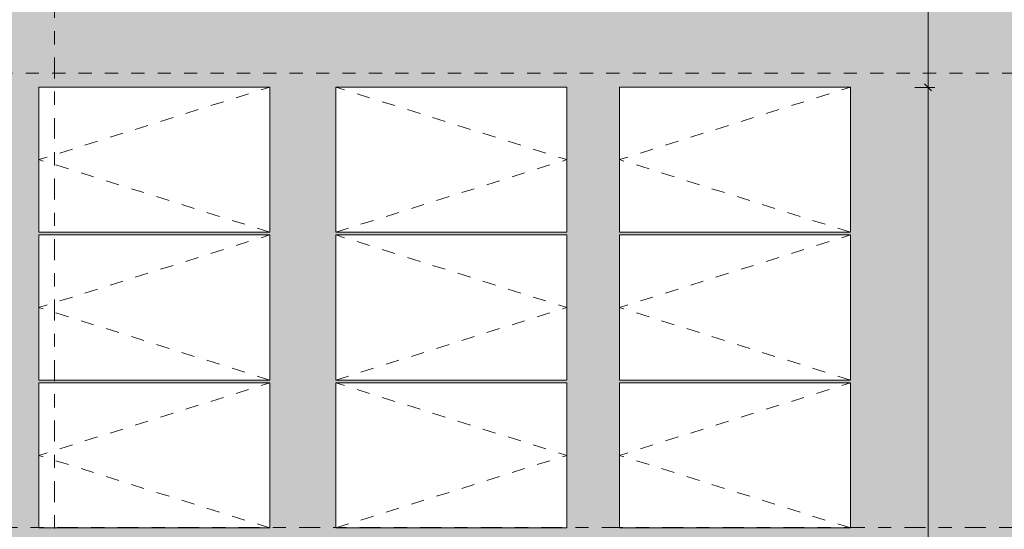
# Model space of a CAD drawing. Header units: metres. Extents: x -180 to 4, y -47 to 4.
# Tile 74 of 256: x -152.88 to -145.42, y -19.96 to -16.1. Entities that reach past the tile are written whole.
import ezdxf

# ---------------------------------------------------------------- set-up
doc = ezdxf.new("R2010")
doc.units = ezdxf.units.M
doc.header["$LTSCALE"] = 0.05
doc.header["$PDMODE"] = 1
doc.header["$PDSIZE"] = -2
doc.linetypes.add('Linienart-53', pattern=[5.291531, 3.175, -1.058062, 0.352704, -0.705764])
doc.linetypes.add('VW-01 Strichlinie kurz', pattern=[1.999894, 0.999947, -0.999947])
doc.layers.get('0').update_dxf_attribs({"lineweight": 25})
for name, color, linetype, lineweight, true_color in [('30 -36 Dächer- 3 Dachbeläge', 7, 'Continuous', 15, 0x9999ff), ('30 -36 Dächer- 3 Dachbeläge Gründach', 250, 'Continuous', 9, 0x333333), ('40 -44 Elektr. Anlagen- 2 Eigenstromversorgungsanlagen', 7, 'Continuous', 5, 0xff6633), ('70 -72 Beschriftung- 1 Beschriftung allgemein', 7, 'Continuous', 9, 0xff6633), ('70 -76 Bemaßung- 2 Allgemein', 7, 'Continuous', 5, 0x6666cc), ('Dachflächen Moblierung', 7, 'Continuous', 9, 0x888888)]:
    doc.layers.add(name, color=color, linetype=linetype, lineweight=lineweight, true_color=true_color)
for name, color, linetype, lineweight in [('60- 61 allgemeine Ausstattung- 4 Terrassen', 7, 'Continuous', 9), ('70 -71 Achsen- 1 Gebäudeachsen', 7, 'Linienart-53', 18), ('Keine', 7, 'Continuous', 9)]:
    doc.layers.add(name, color=color, linetype=linetype, lineweight=lineweight)
doc.styles.add('Arial', font='arial.ttf')
doc.dimstyles.new('k+k_klein', dxfattribs={"dimtxt": 0.075516, "dimasz": 0.05302, "dimexe": 0.05, "dimexo": 0.15, "dimgap": 0.005, "dimtad": 1, "dimdec": 3, "dimtxsty": 'Arial', "dimblk": 'VW_SLASH-2', "dimblk1": 'VW_SLASH-2', "dimblk2": 'VW_SLASH-2', "dimcen": 0, "dimdle": 0.025, "dimadec": 3, "dimazin": 0, "dimtfac": 0.75, "dimtdec": 3, "dimtix": 1, "dimtmove": 0, "dimatfit": 0, "dimldrblk": 'VW_FILLEDARROW', "dimfxl": 0.1, "dimfxlon": 1, "dimfrac": 2, "dimtolj": 1, "dimarcsym": 0})

# ---------------------------------------------------------------- blocks, each defined once
blk = doc.blocks.new('Gruppe-417')
at = {"color": 255, "linetype": 'Continuous', "lineweight": 9, "transparency": 33554687}
blk.add_wipeout([(-152.7388, -18.8512), (-150.9888, -18.8512), (-150.9888, -19.9512), (-152.7388, -19.9512)], dxfattribs=at).dxf.layer = '40 -44 Elektr. Anlagen- 2 Eigenstromversorgungsanlagen'
at = {"layer": '40 -44 Elektr. Anlagen- 2 Eigenstromversorgungsanlagen', "color": 7, "linetype": 'Continuous', "lineweight": 9, "transparency": 33554687, "flags": 128}
blk.add_lwpolyline([(-152.7388, -18.8512), (-150.9888, -18.8512), (-150.9888, -19.9512), (-152.7388, -19.9512)], close=True, dxfattribs=at)
at = {"layer": 'Dachflächen Moblierung', "color": 8, "linetype": 'VW-01 Strichlinie kurz', "lineweight": 5, "flags": 128}
blk.add_lwpolyline([(-150.9888, -19.9512), (-152.7388, -19.4012), (-150.9888, -18.8512)], dxfattribs=at)
blk = doc.blocks.new('Gruppe-418')
at = {"color": 255, "linetype": 'Continuous', "lineweight": 9, "transparency": 33554687}
blk.add_wipeout([(-152.7388, -17.7302), (-150.9888, -17.7302), (-150.9888, -18.8302), (-152.7388, -18.8302)], dxfattribs=at).dxf.layer = '40 -44 Elektr. Anlagen- 2 Eigenstromversorgungsanlagen'
at = {"layer": '40 -44 Elektr. Anlagen- 2 Eigenstromversorgungsanlagen', "color": 7, "linetype": 'Continuous', "lineweight": 9, "transparency": 33554687, "flags": 128}
blk.add_lwpolyline([(-152.7388, -17.7302), (-150.9888, -17.7302), (-150.9888, -18.8302), (-152.7388, -18.8302)], close=True, dxfattribs=at)
at = {"layer": 'Dachflächen Moblierung', "color": 8, "linetype": 'VW-01 Strichlinie kurz', "lineweight": 5, "flags": 128}
blk.add_lwpolyline([(-150.9888, -18.8302), (-152.7388, -18.2802), (-150.9888, -17.7302)], dxfattribs=at)
blk = doc.blocks.new('Gruppe-419')
at = {"color": 255, "linetype": 'Continuous', "lineweight": 9, "transparency": 33554687}
blk.add_wipeout([(-152.7388, -16.6092), (-150.9888, -16.6092), (-150.9888, -17.7092), (-152.7388, -17.7092)], dxfattribs=at).dxf.layer = '40 -44 Elektr. Anlagen- 2 Eigenstromversorgungsanlagen'
at = {"layer": '40 -44 Elektr. Anlagen- 2 Eigenstromversorgungsanlagen', "color": 7, "linetype": 'Continuous', "lineweight": 9, "transparency": 33554687, "flags": 128}
blk.add_lwpolyline([(-152.7388, -16.6092), (-150.9888, -16.6092), (-150.9888, -17.7092), (-152.7388, -17.7092)], close=True, dxfattribs=at)
at = {"layer": 'Dachflächen Moblierung', "color": 8, "linetype": 'VW-01 Strichlinie kurz', "lineweight": 5, "flags": 128}
blk.add_lwpolyline([(-150.9888, -17.7092), (-152.7388, -17.1592), (-150.9888, -16.6092)], dxfattribs=at)
blk = doc.blocks.new('Gruppe-426')
at = {"color": 255, "linetype": 'Continuous', "lineweight": 9, "transparency": 33554687}
blk.add_wipeout([(-150.4888, -18.8512), (-148.7388, -18.8512), (-148.7388, -19.9512), (-150.4888, -19.9512)], dxfattribs=at).dxf.layer = '40 -44 Elektr. Anlagen- 2 Eigenstromversorgungsanlagen'
at = {"layer": '40 -44 Elektr. Anlagen- 2 Eigenstromversorgungsanlagen', "color": 7, "linetype": 'Continuous', "lineweight": 9, "transparency": 33554687, "flags": 128}
blk.add_lwpolyline([(-150.4888, -18.8512), (-148.7388, -18.8512), (-148.7388, -19.9512), (-150.4888, -19.9512)], close=True, dxfattribs=at)
at = {"layer": 'Dachflächen Moblierung', "color": 8, "linetype": 'VW-01 Strichlinie kurz', "lineweight": 5, "flags": 128}
blk.add_lwpolyline([(-150.4888, -19.9512), (-148.7388, -19.4012), (-150.4888, -18.8512)], dxfattribs=at)
blk = doc.blocks.new('Gruppe-427')
at = {"color": 255, "linetype": 'Continuous', "lineweight": 9, "transparency": 33554687}
blk.add_wipeout([(-150.4888, -17.7302), (-148.7388, -17.7302), (-148.7388, -18.8302), (-150.4888, -18.8302)], dxfattribs=at).dxf.layer = '40 -44 Elektr. Anlagen- 2 Eigenstromversorgungsanlagen'
at = {"layer": '40 -44 Elektr. Anlagen- 2 Eigenstromversorgungsanlagen', "color": 7, "linetype": 'Continuous', "lineweight": 9, "transparency": 33554687, "flags": 128}
blk.add_lwpolyline([(-150.4888, -17.7302), (-148.7388, -17.7302), (-148.7388, -18.8302), (-150.4888, -18.8302)], close=True, dxfattribs=at)
at = {"layer": 'Dachflächen Moblierung', "color": 8, "linetype": 'VW-01 Strichlinie kurz', "lineweight": 5, "flags": 128}
blk.add_lwpolyline([(-150.4888, -18.8302), (-148.7388, -18.2802), (-150.4888, -17.7302)], dxfattribs=at)
blk = doc.blocks.new('Gruppe-428')
at = {"color": 255, "linetype": 'Continuous', "lineweight": 9, "transparency": 33554687}
blk.add_wipeout([(-150.4888, -16.6092), (-148.7388, -16.6092), (-148.7388, -17.7092), (-150.4888, -17.7092)], dxfattribs=at).dxf.layer = '40 -44 Elektr. Anlagen- 2 Eigenstromversorgungsanlagen'
at = {"layer": '40 -44 Elektr. Anlagen- 2 Eigenstromversorgungsanlagen', "color": 7, "linetype": 'Continuous', "lineweight": 9, "transparency": 33554687, "flags": 128}
blk.add_lwpolyline([(-150.4888, -16.6092), (-148.7388, -16.6092), (-148.7388, -17.7092), (-150.4888, -17.7092)], close=True, dxfattribs=at)
at = {"layer": 'Dachflächen Moblierung', "color": 8, "linetype": 'VW-01 Strichlinie kurz', "lineweight": 5, "flags": 128}
blk.add_lwpolyline([(-150.4888, -17.7092), (-148.7388, -17.1592), (-150.4888, -16.6092)], dxfattribs=at)
blk = doc.blocks.new('Gruppe-435')
at = {"color": 255, "linetype": 'Continuous', "lineweight": 9, "transparency": 33554687}
blk.add_wipeout([(-148.3388, -18.8512), (-146.5888, -18.8512), (-146.5888, -19.9512), (-148.3388, -19.9512)], dxfattribs=at).dxf.layer = '40 -44 Elektr. Anlagen- 2 Eigenstromversorgungsanlagen'
at = {"layer": '40 -44 Elektr. Anlagen- 2 Eigenstromversorgungsanlagen', "color": 7, "linetype": 'Continuous', "lineweight": 9, "transparency": 33554687, "flags": 128}
blk.add_lwpolyline([(-148.3388, -18.8512), (-146.5888, -18.8512), (-146.5888, -19.9512), (-148.3388, -19.9512)], close=True, dxfattribs=at)
at = {"layer": 'Dachflächen Moblierung', "color": 8, "linetype": 'VW-01 Strichlinie kurz', "lineweight": 5, "flags": 128}
blk.add_lwpolyline([(-146.5888, -19.9512), (-148.3388, -19.4012), (-146.5888, -18.8512)], dxfattribs=at)
blk = doc.blocks.new('Gruppe-436')
at = {"color": 255, "linetype": 'Continuous', "lineweight": 9, "transparency": 33554687}
blk.add_wipeout([(-148.3388, -17.7302), (-146.5888, -17.7302), (-146.5888, -18.8302), (-148.3388, -18.8302)], dxfattribs=at).dxf.layer = '40 -44 Elektr. Anlagen- 2 Eigenstromversorgungsanlagen'
at = {"layer": '40 -44 Elektr. Anlagen- 2 Eigenstromversorgungsanlagen', "color": 7, "linetype": 'Continuous', "lineweight": 9, "transparency": 33554687, "flags": 128}
blk.add_lwpolyline([(-148.3388, -17.7302), (-146.5888, -17.7302), (-146.5888, -18.8302), (-148.3388, -18.8302)], close=True, dxfattribs=at)
at = {"layer": 'Dachflächen Moblierung', "color": 8, "linetype": 'VW-01 Strichlinie kurz', "lineweight": 5, "flags": 128}
blk.add_lwpolyline([(-146.5888, -18.8302), (-148.3388, -18.2802), (-146.5888, -17.7302)], dxfattribs=at)
blk = doc.blocks.new('Gruppe-437')
at = {"color": 255, "linetype": 'Continuous', "lineweight": 9, "transparency": 33554687}
blk.add_wipeout([(-148.3388, -16.6092), (-146.5888, -16.6092), (-146.5888, -17.7092), (-148.3388, -17.7092)], dxfattribs=at).dxf.layer = '40 -44 Elektr. Anlagen- 2 Eigenstromversorgungsanlagen'
at = {"layer": '40 -44 Elektr. Anlagen- 2 Eigenstromversorgungsanlagen', "color": 7, "linetype": 'Continuous', "lineweight": 9, "transparency": 33554687, "flags": 128}
blk.add_lwpolyline([(-148.3388, -16.6092), (-146.5888, -16.6092), (-146.5888, -17.7092), (-148.3388, -17.7092)], close=True, dxfattribs=at)
at = {"layer": 'Dachflächen Moblierung', "color": 8, "linetype": 'VW-01 Strichlinie kurz', "lineweight": 5, "flags": 128}
blk.add_lwpolyline([(-146.5888, -17.7092), (-148.3388, -17.1592), (-146.5888, -16.6092)], dxfattribs=at)
blk = doc.blocks.new('Gruppe-767')
at = {"layer": '70 -72 Beschriftung- 1 Beschriftung allgemein', "color": 7, "transparency": 33554687}
for name in ['Gruppe-417', 'Gruppe-426', 'Gruppe-435']:
    blk.add_blockref(name, (0, 0), dxfattribs=at)
for name in ['Gruppe-418', 'Gruppe-427', 'Gruppe-436']:
    blk.add_blockref(name, (0, 0), dxfattribs=at)
for name in ['Gruppe-419', 'Gruppe-428', 'Gruppe-437']:
    blk.add_blockref(name, (0, 0), dxfattribs=at)
blk = doc.blocks.new('Gruppe-1384')
at = {"layer": '30 -36 Dächer- 3 Dachbeläge Gründach', "linetype": 'Continuous', "lineweight": 0, "true_color": 0xe7eedf, "transparency": 33554687}
blk.add_hatch(color=254, dxfattribs=at).paths.add_polyline_path([(-100.01799996, -31.79404198), (-100.01799996, -31.61704198), (-100.31099996, -31.61704198), (-100.31099996, -12.39704198), (-159.47099996, -12.39704198), (-159.47099996, -39.25704198), (-99.61099996, -39.25704198), (-99.61099996, -31.79404198)])
at = {"color": 255, "linetype": 'Continuous', "lineweight": 9, "transparency": 33554687}
blk.add_wipeout([(-129.83124836, -12.23704198), (-129.83124836, -12.71704198), (-159.47099996, -12.71704198), (-159.47099996, -39.25704198), (-129.83124836, -39.25704198), (-129.83124836, -39.73704198), (-160.51099996, -39.73704198), (-160.51099996, -31.61704198), (-159.93099996, -31.61704198), (-159.93099996, -12.23704198)], dxfattribs=at).dxf.layer = '30 -36 Dächer- 3 Dachbeläge'
at = {"layer": '60- 61 allgemeine Ausstattung- 4 Terrassen', "color": 7}
blk.add_blockref('Gruppe-767', (0, 0), dxfattribs=at)
at = {"layer": '40 -44 Elektr. Anlagen- 2 Eigenstromversorgungsanlagen', "color": 7, "linetype": 'VW-01 Strichlinie kurz', "lineweight": 9, "flags": 128}
blk.add_lwpolyline([(-157.2387741, -16.50250689), (-102.9687741, -16.50250689), (-102.9687741, -37.68750689), (-157.2387741, -37.68750689)], close=True, dxfattribs=at)
blk = doc.blocks.new('_Dach_2D (2D)')
at = {"layer": '60- 61 allgemeine Ausstattung- 4 Terrassen', "color": 7}
blk.add_blockref('Gruppe-1384', (0, 0), dxfattribs=at)
blk = doc.blocks.new('VW_SLASH-2')
at = {"color": 0, "linetype": 'ByBlock', "lineweight": -2, "transparency": 16777216}
blk.add_line((0.47, 0), (-1, 0), dxfattribs=at)
at = {"color": 0, "lineweight": 5, "transparency": 16777216, "flags": 128}
blk.add_lwpolyline([(0.5, 0.5), (-0.5, -0.5)], dxfattribs=at)
blk = doc.blocks.new('*D2779')
at = {"layer": '70 -76 Bemaßung- 2 Allgemein', "color": 0, "linetype": 'Continuous', "lineweight": -2, "transparency": 33554687}
for p, q in [((-146.1, -12.237), (-145.95, -12.237)), ((-146, -16.5582), (-146, -12.2901)), ((-146.1, -16.6112), (-145.95, -16.6112))]:
    blk.add_line(p, q, dxfattribs=at)
at = {"layer": 'Defpoints', "color": 0, "transparency": 33554687}
for p in [(-156.44, -12.237), (-146, -12.237), (-157.1388, -16.6112)]:
    blk.add_point(p, dxfattribs=at)
at = {"layer": '70 -76 Bemaßung- 2 Allgemein', "color": 0, "lineweight": -2, "xscale": 0.05302001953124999, "yscale": 0.05302001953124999, "zscale": 0.05302001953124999}
for p, rotation in [((-146, -12.237), 90), ((-146, -16.6112), 270)]:
    blk.add_blockref('VW_SLASH-2', p, dxfattribs=dict(at, rotation=rotation))
at = {"layer": '70 -76 Bemaßung- 2 Allgemein', "color": 0, "lineweight": 5, "transparency": 33554687, "insert": (-146.0655, -14.4241), "char_height": 0.10069, "attachment_point": 5, "rotation": 90, "style": 'Arial'}
blk.add_mtext('\\A1;4,40', dxfattribs=at)
blk = doc.blocks.new('VW_FILLEDARROW')
at = {"linetype": 'Continuous', "lineweight": 0, "transparency": 16777216}
blk.add_hatch(color=0, dxfattribs=at).paths.add_polyline_path([(-2.83, 0.76), (0, 0), (-2.83, -0.76)])
at = {"color": 0, "lineweight": 5, "transparency": 16777216, "flags": 128}
blk.add_lwpolyline([(-2.83, 0.76), (0, 0), (-2.83, -0.76)], close=True, dxfattribs=at)
blk = doc.blocks.new('*D2780')
at = {"layer": '70 -76 Bemaßung- 2 Allgemein', "color": 0, "linetype": 'Continuous', "lineweight": -2, "transparency": 33554687}
for p, q in [((-146.1, -16.6112), (-145.95, -16.6112)), ((-146, -26.6222), (-146, -16.6642)), ((-146.1, -26.6752), (-145.95, -26.6752))]:
    blk.add_line(p, q, dxfattribs=at)
at = {"layer": 'Defpoints', "color": 0, "transparency": 33554687}
for p in [(-157.1388, -16.6112), (-146, -16.6112), (-157.1388, -26.6752)]:
    blk.add_point(p, dxfattribs=at)
at = {"layer": '70 -76 Bemaßung- 2 Allgemein', "color": 0, "lineweight": -2, "xscale": 0.05302001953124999, "yscale": 0.05302001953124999, "zscale": 0.05302001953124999}
for p, rotation in [((-146, -16.6112), 90), ((-146, -26.6752), 270)]:
    blk.add_blockref('VW_SLASH-2', p, dxfattribs=dict(at, rotation=rotation))
at = {"layer": '70 -76 Bemaßung- 2 Allgemein', "color": 0, "lineweight": 5, "transparency": 33554687, "insert": (-146.0655, -21.6432), "char_height": 0.10069, "attachment_point": 5, "rotation": 90, "style": 'Arial'}
blk.add_mtext('\\A1;10,10', dxfattribs=at)
blk = doc.blocks.new('*D2786')
at = {"layer": '70 -76 Bemaßung- 2 Allgemein', "color": 0, "linetype": 'Continuous', "lineweight": -2, "transparency": 33554687}
for p, q in [((-157.1388, -28.14), (-157.1388, -28.29)), ((-146.5997, -28.14), (-146.5997, -28.29)), ((-146.6527, -28.24), (-157.0858, -28.24))]:
    blk.add_line(p, q, dxfattribs=at)
at = {"layer": 'Defpoints', "color": 0, "transparency": 33554687}
for p in [(-157.1388, -16.6112), (-146.5997, -16.75), (-157.1388, -28.24)]:
    blk.add_point(p, dxfattribs=at)
at = {"layer": '70 -76 Bemaßung- 2 Allgemein', "color": 0, "lineweight": -2, "xscale": 0.05302001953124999, "yscale": 0.05302001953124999, "zscale": 0.05302001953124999, "rotation": 180}
blk.add_blockref('VW_SLASH-2', (-157.1388, -28.24), dxfattribs=at)
at = {"layer": '70 -76 Bemaßung- 2 Allgemein', "color": 0, "lineweight": -2, "xscale": 0.05302001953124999, "yscale": 0.05302001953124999, "zscale": 0.05302001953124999}
blk.add_blockref('VW_SLASH-2', (-146.5997, -28.24), dxfattribs=at)
at = {"layer": '70 -76 Bemaßung- 2 Allgemein', "color": 0, "lineweight": 5, "transparency": 33554687, "insert": (-151.8692, -28.1745), "char_height": 0.10069, "attachment_point": 5, "style": 'Arial'}
blk.add_mtext('\\A1;10,50', dxfattribs=at)
blk = doc.blocks.new('*D2787')
at = {"layer": '70 -76 Bemaßung- 2 Allgemein', "color": 0, "linetype": 'Continuous', "lineweight": -2, "transparency": 33554687}
for p, q in [((-146.5997, -28.14), (-146.5997, -28.29)), ((-143.7977, -28.14), (-143.7977, -28.29)), ((-143.8507, -28.24), (-146.5466, -28.24))]:
    blk.add_line(p, q, dxfattribs=at)
at = {"layer": 'Defpoints', "color": 0, "transparency": 33554687}
for p in [(-146.5997, -16.75), (-143.7977, -16.87), (-146.5997, -28.24)]:
    blk.add_point(p, dxfattribs=at)
at = {"layer": '70 -76 Bemaßung- 2 Allgemein', "color": 0, "lineweight": -2, "xscale": 0.05302001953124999, "yscale": 0.05302001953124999, "zscale": 0.05302001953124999, "rotation": 180}
blk.add_blockref('VW_SLASH-2', (-146.5997, -28.24), dxfattribs=at)
at = {"layer": '70 -76 Bemaßung- 2 Allgemein', "color": 0, "lineweight": -2, "xscale": 0.05302001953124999, "yscale": 0.05302001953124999, "zscale": 0.05302001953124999}
blk.add_blockref('VW_SLASH-2', (-143.7977, -28.24), dxfattribs=at)
at = {"layer": '70 -76 Bemaßung- 2 Allgemein', "color": 0, "lineweight": 5, "transparency": 33554687, "insert": (-145.1987, -28.1745), "char_height": 0.10069, "attachment_point": 5, "style": 'Arial'}
blk.add_mtext('\\A1;2,80', dxfattribs=at)
blk = doc.blocks.new('_Achsen (3D)')
at = {"layer": '70 -71 Achsen- 1 Gebäudeachsen', "transparency": 33554687}
for p, q in [((-152.621, 3.8), (-152.621, -46.172)), ((-179.668, -19.947), (3.826, -19.947))]:
    blk.add_line(p, q, dxfattribs=at)
blk = doc.blocks.new('Gruppe-2092')
at = {"layer": '70 -76 Bemaßung- 2 Allgemein', "color": 173, "linetype": 'Continuous', "lineweight": 5, "true_color": 0x6666cc, "transparency": 33554687}
for base, p1, p2, text, picture, middle in [((-146, -12.237), (-157.1388, -16.6112), (-156.44, -12.237), '4,40', '*D2779', (-146.0655, -14.4241)), ((-146, -16.6112), (-157.1388, -26.6752), (-157.1388, -16.6112), '10,10', '*D2780', (-146.0655, -21.6432))]:
    dim = blk.add_linear_dim(base=base, p1=p1, p2=p2, angle=270, text=text, dimstyle='k+k_klein', override={"dimtxt": 0.100689, "dimgap": 0.005, "dimdec": 1, "dimpost": '<>', "dimtxsty": 'Arial', "dimtmove": 2}, dxfattribs=at)
    dim.commit()
    dim.dimension.update_dxf_attribs({"geometry": picture, "text_midpoint": middle})
blk = doc.blocks.new('Gruppe-2093')
at = {"layer": '70 -76 Bemaßung- 2 Allgemein', "color": 173, "linetype": 'Continuous', "lineweight": 5, "true_color": 0x6666cc, "transparency": 33554687}
for base, p1, p2, text, picture, middle in [((-157.1388, -28.24), (-146.5997, -16.75), (-157.1388, -16.6112), '10,50', '*D2786', (-151.8692, -28.1745)), ((-146.5997, -28.24), (-143.7977, -16.87), (-146.5997, -16.75), '2,80', '*D2787', (-145.1987, -28.1745))]:
    dim = blk.add_linear_dim(base=base, p1=p1, p2=p2, text=text, dimstyle='k+k_klein', override={"dimtxt": 0.100689, "dimgap": 0.005, "dimdec": 1, "dimpost": '<>', "dimtxsty": 'Arial', "dimtmove": 2}, dxfattribs=at)
    dim.commit()
    dim.dimension.update_dxf_attribs({"geometry": picture, "text_midpoint": middle})
blk = doc.blocks.new('_Dach_2D Bemaßung_ Beschriftung (2D)')
at = {"layer": '70 -76 Bemaßung- 2 Allgemein', "color": 173, "true_color": 0x6666cc, "transparency": 33554687}
for name in ['Gruppe-2092', 'Gruppe-2093']:
    blk.add_blockref(name, (0, 0), dxfattribs=at)

msp = doc.modelspace()

# ---------------------------------------------------------------- block references
at = {"layer": 'Keine', "color": 1}
msp.add_blockref('_Dach_2D (2D)', (0, 0), dxfattribs=at)

# ---------------------------------------------------------------- next in the draw order: block references
msp.add_blockref('_Dach_2D Bemaßung_ Beschriftung (2D)', (0, 0), dxfattribs=at)

# ---------------------------------------------------------------- next in the draw order: block references
msp.add_blockref('_Achsen (3D)', (0, 0), dxfattribs=at)

doc.saveas('drawing.dxf')
